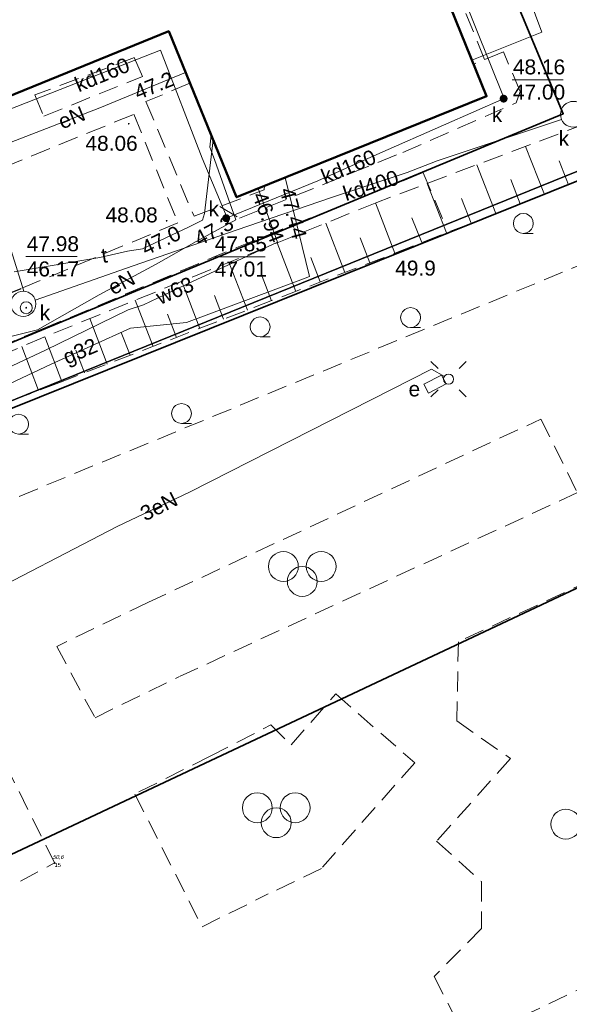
# Model space of a CAD drawing. Header units: metres. Extents: x 0 to 5465380, y 0 to 5925815.
# Tile 13 of 141: x 5463814 to 5463842, y 5925489 to 5925539. Entities that reach past the tile are written whole.
import ezdxf
from ezdxf.enums import TextEntityAlignment as Align

# ---------------------------------------------------------------- set-up
doc = ezdxf.new("R2010")
doc.units = ezdxf.units.M
for name, pattern in [('PRZER1-1', [2, 1, -1]), ('PRZER2-1', [3, 2, -1]), ('PRZER3-1', [4, 3, -1])]:
    doc.linetypes.add(name, pattern=pattern)
for name, color, linetype, lineweight in [('! DB - Nawierzchnia zjazdów', 6, 'Continuous', 30), ('$DR - zał. droga', 7, 'Continuous', 13), ('$DR - zał. mapa', 250, 'Continuous', 0)]:
    doc.layers.add(name, color=color, linetype=linetype, lineweight=lineweight)
for name, color, linetype in [('$DR - wymiary', 7, 'Continuous'), ('Punkty', 7, 'Continuous'), ('Rzedne', 7, 'Continuous'), ('Teksty', 7, 'Continuous')]:
    doc.layers.add(name, color=color, linetype=linetype)
for name, color, linetype, lineweight, true_color in [('CC_Chodnik', 7, 'PRZER2-1', 18, 0x0a0909), ('CC_Energetyka', 1, 'Continuous', 18, 0xff0000), ('CC_Gaz', 7, 'Continuous', 18, 0xbfbf00), ('CC_Inne', 7, 'Continuous', 18, 0x0a0909), ('CC_Kanalizacja', 7, 'Continuous', 18, 0x803300), ('CC_Krawężnik', 7, 'Continuous', 25, 0x0a0909), ('CC_Ogrodzenie', 7, 'FENCELINE12', 35, 0x0a0909), ('CC_Punkt wysokościowy', 7, 'Continuous', 18, 0x0a0909), ('CC_Skarpa', 7, 'PRZER2-1', 18, 0x0a0909), ('CC_Telefon', 7, 'Continuous', 18, 0xff9100), ('CC_Woda', 5, 'Continuous', 18, 0x0000ff), ('EGBB01', 7, 'Continuous', 50, 0x0a0909), ('EGBD03', 7, 'Continuous', 18, 0x008000), ('EGBK02', 7, 'PRZER3-1', 18, 0x008000), ('EGBU01', 7, 'PRZER1-1', 18, 0x008000), ('GSSLZD', 7, 'Continuous', 18, 0x0a0909)]:
    doc.layers.add(name, color=color, linetype=linetype, lineweight=lineweight, true_color=true_color)
doc.styles.add('Arial', font='arial.ttf')
doc.styles.add('ARIAL 2', font='ARIALN.TTF')
doc.styles.get("Standard").update_dxf_attribs({"font": 'arial.ttf'})
doc.linetypes.add('FENCELINE12', pattern='A,15,-0.1,[133,ltypeshp.shx,S=0.35,R=0,X=-0.35,Y=0],-0.1,1', length=16.2)
doc.dimstyles.new('LINIOWY', dxfattribs={"dimtxt": 0.7, "dimasz": 0.3, "dimexe": 0.3, "dimexo": 0, "dimgap": 0.2, "dimtad": 1, "dimzin": 9, "dimdsep": 46, "dimtxsty": 'ARIAL 2', "dimblk": 'OBLIQUE', "dimcen": 0, "dimdle": 0.2, "dimclrd": 7, "dimclre": 7, "dimclrt": 1, "dimadec": 0, "dimazin": 0, "dimtfac": 1, "dimtofl": 0, "dimtmove": 1, "dimatfit": 3, "dimldrblk": 'OBLIQUE', "dimfxl": 0.3, "dimfxlon": 1, "dimtolj": 1, "dimtzin": 1, "dimarcsym": 0})

# ---------------------------------------------------------------- blocks, each defined once
blk = doc.blocks.new('Latarnia')
at = {"layer": 'CC_Energetyka', "color": 18, "true_color": 0x0a0909}
for p, q in [((-0.53, 0.53), (-0.884, 0.884)), ((0.53, 0.53), (0.884, 0.884)), ((-0.884, -0.884), (-0.53, -0.53)), ((0.884, -0.884), (0.53, -0.53))]:
    blk.add_line(p, q, dxfattribs=at)
blk.add_circle((0, 0), 0.25, dxfattribs=at)
blk = doc.blocks.new('GSSLZD1')
at = {"color": 0}
blk.add_lwpolyline([(0.5, 0), (0.475528, -0.154508), (0.404508, -0.293893), (0.293893, -0.404508), (0.154508, -0.475528), (0, -0.5), (-0.154508, -0.475528), (-0.293893, -0.404508), (-0.404508, -0.293893), (-0.475528, -0.154508), (-0.5, 0), (-0.475528, 0.154508), (-0.404508, 0.293893), (-0.293893, 0.404508), (-0.154508, 0.475528), (0, 0.5), (0.154508, 0.475528), (0.293893, 0.404508), (0.404508, 0.293893), (0.475528, 0.154508)], close=True, dxfattribs=at)
blk.add_lwpolyline([(-0.5, 0), (-0.5, -0.5)], dxfattribs=at)
blk = doc.blocks.new('GK.6640.1913.2022 szara')
at = {"layer": 'CC_Kanalizacja'}
h = blk.add_hatch(color=252, dxfattribs=at)
edge = h.paths.add_edge_path()
edge.add_arc((5463838.431, 5925534.758), 0.2, 0, 360)
h = blk.add_hatch(color=252, dxfattribs=at)
edge = h.paths.add_edge_path()
edge.add_arc((5463824.502, 5925528.759), 0.2, 0, 360)
blk.add_hatch(color=252, dxfattribs=at).paths.add_polyline_path([(5463814.415, 5925524.266), (5463814.416, 5925524.254), (5463814.421, 5925524.243), (5463814.428, 5925524.234), (5463814.437, 5925524.227), (5463814.448, 5925524.222), (5463814.46, 5925524.221), (5463814.471, 5925524.222), (5463814.482, 5925524.227), (5463814.491, 5925524.234), (5463814.498, 5925524.243), (5463814.503, 5925524.254), (5463814.505, 5925524.266), (5463814.503, 5925524.277), (5463814.498, 5925524.288), (5463814.491, 5925524.297), (5463814.482, 5925524.305), (5463814.471, 5925524.309), (5463814.46, 5925524.311), (5463814.448, 5925524.309), (5463814.437, 5925524.305), (5463814.428, 5925524.297), (5463814.421, 5925524.288), (5463814.416, 5925524.277)])
at = {"layer": 'CC_Punkt wysokościowy'}
for points in [[(5463819.652, 5925533.499, 1), (5463819.562, 5925533.499, 1)], [(5463819.652, 5925533.499, 1), (5463819.562, 5925533.499, 1)], [(5463821.556, 5925528.627, 1), (5463821.466, 5925528.627, 1)], [(5463821.556, 5925528.627, 1), (5463821.466, 5925528.627, 1)], [(5463833.032, 5925526.974, 1), (5463832.942, 5925526.974, 1)], [(5463833.032, 5925526.974, 1), (5463832.942, 5925526.974, 1)]]:
    blk.add_hatch(color=252, dxfattribs=at).paths.add_polyline_path(points)
at = {"color": 252, "lineweight": 35, "ltscale": 0.5}
blk.add_lwpolyline([(5463970.62, 5925449.332), (5463986.447, 5925481.891), (5463977.039, 5925579.473), (5463993.73, 5925594.437), (5463935.36, 5925657.844), (5463891.514, 5925640.248), (5463906.739, 5925598.778), (5463828.146, 5925565.769), (5463841.424, 5925534), (5463710.761, 5925479.846), (5463724.491, 5925454.847), (5463844.923, 5925511.51), (5463892.245, 5925407.652)], close=True, dxfattribs=at)
at = {"layer": 'CC_Chodnik', "color": 252, "ltscale": 0.5}
for points in [[(5463837.477, 5925536.722), (5463832.337, 5925549.418), (5463828.015, 5925560.133), (5463823.939, 5925570.347), (5463822.742, 5925573.505)], [(5463814.899, 5925534.943), (5463815.34, 5925533.875), (5463820.292, 5925535.872), (5463819.893, 5925536.821), (5463814.899, 5925534.943)], [(5463824.19, 5925529.347), (5463825.167, 5925528.753), (5463833.373, 5925532.062), (5463839.057, 5925534.547), (5463839.27, 5925535.11), (5463838.423, 5925537.104), (5463836.919, 5925536.497)], [(5463822.681, 5925535.54), (5463820.473, 5925534.607), (5463822.885, 5925528.854), (5463826.414, 5925530.186), (5463826.417, 5925530.377)], [(5463811.937, 5925530.743), (5463819.866, 5925533.972), (5463822.081, 5925528.526), (5463814.183, 5925525.215)], [(5463815.282, 5925523.198), (5463825.027, 5925527.287), (5463834.383, 5925531.042), (5463835.509, 5925528.421)], [(5463815.282, 5925523.198), (5463806.031, 5925519.365)]]:
    blk.add_lwpolyline(points, dxfattribs=at)
at = {"layer": 'CC_Energetyka', "color": 252}
for points in [[(5463811.532, 5925531.741), (5463818.16, 5925534.296), (5463822.462, 5925536.075)], [(5463815.02, 5925523.155), (5463818.127, 5925524.908), (5463820.991, 5925526.443), (5463822.999, 5925527.585), (5463824.981, 5925528.67), (5463823.906, 5925531.702), (5463823.683, 5925532.33), (5463823.75, 5925532.92)], [(5463815.02, 5925523.155), (5463805.36, 5925520.744), (5463801.305, 5925518.968), (5463794.881, 5925516.367), (5463790.877, 5925513.991), (5463788.961, 5925512.557), (5463782.197, 5925509.399), (5463771.528, 5925504.991), (5463766.511, 5925503.004), (5463764.401, 5925502.385), (5463761.743, 5925503.246), (5463761.365, 5925503.48), (5463759.157, 5925505.085), (5463756.033, 5925505.914), (5463750.847, 5925503.908), (5463741.317, 5925499.647), (5463739.004, 5925498.682), (5463737.203, 5925497.99), (5463736.494, 5925498.03), (5463735.825, 5925498.478), (5463733.61, 5925504.094), (5463731.4, 5925510.049)], [(5463835.46, 5925520.819), (5463834.816, 5925521.173), (5463822.657, 5925515.002), (5463819.033, 5925513.277)], [(5463811.669, 5925509.461), (5463819.033, 5925513.277)]]:
    blk.add_lwpolyline(points, dxfattribs=at)
blk.add_lwpolyline([(5463834.431, 5925520.426), (5463835.318, 5925520.887), (5463835.549, 5925520.443), (5463834.661, 5925519.982)], close=True, dxfattribs=at)
at = {"layer": 'CC_Gaz', "color": 252}
for points in [[(5463815.718, 5925521.438), (5463819.692, 5925523.244), (5463822.513, 5925523.52), (5463828.11, 5925525.614), (5463828.683, 5925525.835), (5463828.139, 5925528.091), (5463827.466, 5925530.8)], [(5463740.495, 5925463.065), (5463734.809, 5925472.622), (5463732.033, 5925477.246), (5463730.712, 5925481.518), (5463727.433, 5925490.979), (5463736.623, 5925494.646), (5463751.053, 5925500.869), (5463752.194, 5925500.543), (5463754.083, 5925496.687), (5463754.776, 5925496.638), (5463759.565, 5925498.111), (5463762.798, 5925499.414), (5463777.557, 5925505.357), (5463783.32, 5925507.604), (5463788.692, 5925510.077), (5463791.582, 5925511.48), (5463796.433, 5925513.201), (5463801.328, 5925514.888), (5463803.82, 5925516.03), (5463810.018, 5925518.757), (5463815.718, 5925521.438)]]:
    blk.add_lwpolyline(points, dxfattribs=at)
at = {"layer": 'CC_Inne', "color": 252, "linetype": 'PRZER2-1', "ltscale": 0.5}
for points in [[(5463820.56, 5925509.463), (5463840.306, 5925518.679), (5463842.134, 5925514.982), (5463822.13, 5925505.737)], [(5463836.634, 5925487.407), (5463847.098, 5925492.35), (5463849.861, 5925495.1), (5463848.282, 5925496.617), (5463850.118, 5925498.745), (5463844.206, 5925511.234), (5463836.16, 5925507.501), (5463836.078, 5925503.523), (5463838.78, 5925501.638), (5463835.062, 5925497.49), (5463837.326, 5925495.459), (5463837.327, 5925493.106), (5463834.941, 5925490.694), (5463836.634, 5925487.407)], [(5463820.56, 5925509.463), (5463815.991, 5925507.266), (5463817.914, 5925503.688), (5463822.13, 5925505.737)], [(5463815.887, 5925496.398), (5463810.849, 5925506.492), (5463789.903, 5925496.445), (5463795.659, 5925485.557), (5463815.887, 5925496.398)], [(5463823.699, 5925501.751), (5463826.746, 5925503.332), (5463827.756, 5925502.323), (5463829.999, 5925504.877), (5463833.968, 5925501.426), (5463829.281, 5925496.12), (5463826.615, 5925494.84)], [(5463823.699, 5925501.751), (5463819.92, 5925499.857), (5463823.29, 5925493.191), (5463826.615, 5925494.84)]]:
    blk.add_lwpolyline(points, dxfattribs=at)
at = {"layer": 'CC_Inne', "color": 252}
for centre in [(5463827.372, 5925511.277), (5463829.272, 5925511.277), (5463828.322, 5925510.527), (5463826.064, 5925499.167), (5463827.964, 5925499.167), (5463827.014, 5925498.417), (5463841.552, 5925498.344)]:
    blk.add_circle(centre, 0.75, dxfattribs=at)
at = {"layer": 'CC_Kanalizacja', "color": 252}
for points in [[(5463822.955, 5925573.535), (5463828.426, 5925559.779), (5463831.262, 5925552.58), (5463832.701, 5925549.105), (5463838.459, 5925534.761)], [(5463836.842, 5925536.688), (5463840.358, 5925538.098), (5463838.272, 5925543.686)], [(5463813.607, 5925534.211), (5463821.207, 5925537.184), (5463823.303, 5925531.776), (5463824.545, 5925528.777), (5463829.108, 5925530.63), (5463832.208, 5925532.015), (5463835.405, 5925533.428), (5463838.459, 5925534.761)], [(5463841.342, 5925533.704), (5463835.086, 5925531.637), (5463833.581, 5925531.047), (5463829.782, 5925529.799), (5463824.995, 5925528.152), (5463819.834, 5925526.359), (5463814.917, 5925524.643)], [(5463813.133, 5925528.909), (5463814.347, 5925525.088)]]:
    blk.add_lwpolyline(points, dxfattribs=at)
at = {"layer": 'CC_Kanalizacja', "color": 252, "linetype": 'Continuous', "lineweight": 5, "flags": 128}
for points in [[(5463838.854, 5925535.709), (5463841.428, 5925535.709)], [(5463814.442, 5925526.833), (5463817.016, 5925526.833)], [(5463823.88, 5925526.827), (5463826.454, 5925526.827)]]:
    blk.add_lwpolyline(points, dxfattribs=at)
at = {"layer": 'CC_Kanalizacja', "color": 252}
for centre, radius in [((5463841.933, 5925533.972), 0.649), ((5463814.315, 5925524.461), 0.629), ((5463814.46, 5925524.266), 0.3)]:
    blk.add_circle(centre, radius, dxfattribs=at)
at = {"layer": 'CC_Krawężnik', "color": 252}
blk.add_lwpolyline([(5463814.183, 5925525.215), (5463802.852, 5925520.659), (5463794.489, 5925517.277), (5463795.428, 5925515.164)], dxfattribs=at)
at = {"layer": 'CC_Ogrodzenie', "color": 252, "ltscale": 0.5}
blk.add_lwpolyline([(5463747.897, 5925473.698), (5463746.135, 5925475.384), (5463738.03, 5925488.803), (5463845.942, 5925532.151)], dxfattribs=at)
at = {"layer": 'CC_Skarpa', "color": 252, "ltscale": 0.5}
for p, q in [((5463842.58, 5925533.512), (5463832.07, 5925529.552)), ((5463842.58, 5925533.512), (5463832.07, 5925529.552)), ((5463832.975, 5925527.002), (5463846.268, 5925532.23)), ((5463832.975, 5925527.002), (5463846.268, 5925532.23)), ((5463832.07, 5925529.552), (5463815.195, 5925522.724)), ((5463832.07, 5925529.552), (5463815.195, 5925522.724)), ((5463816.098, 5925520.503), (5463832.975, 5925527.002)), ((5463816.098, 5925520.503), (5463832.975, 5925527.002)), ((5463806.191, 5925518.909), (5463815.195, 5925522.724)), ((5463816.098, 5925520.503), (5463806.242, 5925516.736))]:
    blk.add_line(p, q, dxfattribs=at)
at = {"layer": 'CC_Skarpa', "color": 252, "linetype": 'Continuous'}
for p, q in [((5463840.483, 5925529.955), (5463839.536, 5925532.365)), ((5463840.483, 5925529.955), (5463839.536, 5925532.365)), ((5463838.042, 5925528.995), (5463837.081, 5925531.44)), ((5463838.042, 5925528.995), (5463837.081, 5925531.44)), ((5463841.688, 5925530.429), (5463841.215, 5925531.633)), ((5463841.688, 5925530.429), (5463841.215, 5925531.633)), ((5463835.568, 5925528.022), (5463834.592, 5925530.502)), ((5463835.568, 5925528.022), (5463834.592, 5925530.502)), ((5463839.265, 5925529.476), (5463838.785, 5925530.695)), ((5463839.265, 5925529.476), (5463838.785, 5925530.695)), ((5463832.975, 5925527.002), (5463832.004, 5925529.525)), ((5463832.975, 5925527.002), (5463832.004, 5925529.525)), ((5463836.808, 5925528.51), (5463836.322, 5925529.744)), ((5463836.808, 5925528.51), (5463836.322, 5925529.744)), ((5463830.463, 5925526.035), (5463829.508, 5925528.515)), ((5463830.463, 5925526.035), (5463829.508, 5925528.515)), ((5463834.318, 5925527.53), (5463833.826, 5925528.78)), ((5463834.318, 5925527.53), (5463833.826, 5925528.78)), ((5463827.993, 5925525.084), (5463827.054, 5925527.522)), ((5463827.993, 5925525.084), (5463827.054, 5925527.522)), ((5463831.714, 5925526.517), (5463831.232, 5925527.768)), ((5463831.714, 5925526.517), (5463831.232, 5925527.768)), ((5463825.565, 5925524.149), (5463824.642, 5925526.546)), ((5463825.565, 5925524.149), (5463824.642, 5925526.546)), ((5463829.223, 5925525.558), (5463828.749, 5925526.787)), ((5463829.223, 5925525.558), (5463828.749, 5925526.787)), ((5463823.178, 5925523.23), (5463822.27, 5925525.587)), ((5463823.178, 5925523.23), (5463822.27, 5925525.587)), ((5463826.774, 5925524.615), (5463826.308, 5925525.824)), ((5463826.774, 5925524.615), (5463826.308, 5925525.824)), ((5463820.831, 5925522.326), (5463819.938, 5925524.643)), ((5463820.831, 5925522.326), (5463819.938, 5925524.643)), ((5463824.366, 5925523.687), (5463823.909, 5925524.876)), ((5463824.366, 5925523.687), (5463823.909, 5925524.876)), ((5463821.999, 5925522.776), (5463821.549, 5925523.944)), ((5463821.999, 5925522.776), (5463821.549, 5925523.944)), ((5463818.523, 5925521.437), (5463817.646, 5925523.716)), ((5463818.523, 5925521.437), (5463817.646, 5925523.716)), ((5463819.672, 5925521.88), (5463819.229, 5925523.029)), ((5463819.672, 5925521.88), (5463819.229, 5925523.029)), ((5463816.254, 5925520.564), (5463815.392, 5925522.804)), ((5463816.254, 5925520.564), (5463815.392, 5925522.804)), ((5463815.083, 5925520.115), (5463814.24, 5925522.32)), ((5463817.384, 5925520.999), (5463816.949, 5925522.128)), ((5463817.384, 5925520.999), (5463816.949, 5925522.128))]:
    blk.add_line(p, q, dxfattribs=at)
at = {"layer": 'CC_Telefon', "color": 252}
blk.add_lwpolyline([(5463813.861, 5925526.061), (5463818.157, 5925526.781), (5463819.547, 5925527.095), (5463820.301, 5925527.215), (5463822.634, 5925528.329), (5463823.31, 5925528.662), (5463823.415, 5925528.996), (5463823.844, 5925532.692)], dxfattribs=at)
at = {"layer": 'CC_Woda', "color": 252}
for points in [[(5463826.102, 5925530.25), (5463827.076, 5925527.556), (5463822.803, 5925525.575), (5463820.35, 5925524.402), (5463819.573, 5925524.158), (5463815.434, 5925522.137)], [(5463785.909, 5925510.477), (5463795.4, 5925514.032), (5463805.154, 5925517.83), (5463811.308, 5925520.208), (5463815.434, 5925522.137)]]:
    blk.add_lwpolyline(points, dxfattribs=at)
at = {"layer": 'EGBB01', "color": 252, "linetype": 'Continuous', "lineweight": 50}
blk.add_lwpolyline([(5463794.548, 5925536.221), (5463797.713, 5925528.411), (5463821.618, 5925538.142), (5463825.019, 5925529.813), (5463837.576, 5925534.877), (5463822.251, 5925572.68), (5463806.288, 5925566.204)], dxfattribs=at)
at = {"layer": 'EGBD03', "color": 52, "linetype": 'Continuous', "lineweight": 30}
for points in [[(5463721.772, 5925506.059), (5463723.069, 5925500.468), (5463728.557, 5925485.069), (5463845.745, 5925532.569)], [(5463869.098, 5925410.218), (5463890.8, 5925421.463), (5463845.745, 5925532.569), (5463728.557, 5925485.069)]]:
    blk.add_lwpolyline(points, dxfattribs=at)
at = {"layer": 'EGBK02', "color": 252, "linetype": 'PRZER3-1', "lineweight": 18, "ltscale": 0.5}
blk.add_lwpolyline([(5463824.164, 5925585.789), (5463828.477, 5925575.152), (5463845.745, 5925532.569), (5463728.557, 5925485.069), (5463731.851, 5925471.889), (5463734.261, 5925465.615), (5463734.881, 5925464.481), (5463735.265, 5925463.9), (5463738.878, 5925462.185), (5463742.568, 5925463.249), (5463741.552, 5925460.219), (5463743.304, 5925461.176), (5463747.048, 5925455.258), (5463743.602, 5925451.426), (5463744.031, 5925448.729), (5463747.117, 5925443.389)], dxfattribs=at)
at = {"layer": 'EGBU01', "color": 252, "linetype": 'PRZER1-1', "ltscale": 0.5}
for points in [[(5463824.164, 5925585.789), (5463828.477, 5925575.152), (5463845.745, 5925532.569), (5463728.557, 5925485.069), (5463731.851, 5925471.889), (5463734.261, 5925465.615), (5463734.881, 5925464.481), (5463735.265, 5925463.9), (5463738.878, 5925462.185), (5463742.568, 5925463.249), (5463741.552, 5925460.219), (5463743.304, 5925461.176), (5463747.048, 5925455.258), (5463743.602, 5925451.426), (5463744.031, 5925448.729), (5463747.117, 5925443.389)], [(5463721.772, 5925506.059), (5463723.069, 5925500.468), (5463728.557, 5925485.069), (5463845.745, 5925532.569), (5463828.477, 5925575.152)]]:
    blk.add_lwpolyline(points, dxfattribs=at)
at = {"layer": 'GSSLZD', "color": 252, "linetype": 'PRZER2-1', "ltscale": 0.5}
blk.add_lwpolyline([(5463738.03, 5925488.803), (5463743.23, 5925486.711), (5463775.284, 5925498.786), (5463843.317, 5925526.84), (5463845.942, 5925532.151)], dxfattribs=at)
at = {"layer": 'Punkty', "color": 252, "lineweight": 35}
blk.add_point((5463815.887, 5925496.398), dxfattribs=at)
at = {"color": 252}
blk.add_blockref('Latarnia', (5463835.667, 5925520.679), dxfattribs=at)
at = {"layer": 'GSSLZD', "color": 252, "linetype": 'Continuous', "lineweight": 18, "rotation": 90}
for p in [(5463839.42, 5925528.495, 10.06), (5463833.758, 5925523.77, 10.06), (5463826.202, 5925523.302, 10.06), (5463822.256, 5925518.955, 10.06), (5463814.076, 5925518.42, 10.06)]:
    blk.add_blockref('GSSLZD1', p, dxfattribs=at)
at = {"layer": 'CC_Energetyka', "color": 252, "lineweight": 0, "style": 'Arial'}
for s, rotation, p in [('47.2', 22.2341, (5463820.873, 5925535.421)), ('eN', 22.2341, (5463816.743, 5925533.806)), ('47.3', 27.5487, (5463823.878, 5925528.14)), ('eN', 27.5487, (5463819.246, 5925525.519)), ('3eN', 26.5986, (5463821.119, 5925514.299))]:
    blk.add_text(s, height=0.75, rotation=rotation, dxfattribs=at).set_placement(p, align=Align.MIDDLE)
blk.add_text('e', height=0.75, dxfattribs=at).set_placement((5463834.241, 5925519.813), align=Align.RIGHT)
at = {"layer": 'CC_Gaz', "color": 252, "lineweight": 0, "style": 'Arial'}
for s, rotation, p in [('47.44', 284.6291, (5463827.873, 5925529.009)), ('g32', 23.131, (5463817.205, 5925521.987))]:
    blk.add_text(s, height=0.75, rotation=rotation, dxfattribs=at).set_placement(p, align=Align.MIDDLE)
at = {"layer": 'CC_Kanalizacja', "color": 252, "lineweight": 0, "style": 'Arial'}
for s, rotation, p in [('kd160', 22.4382, (5463818.264, 5925535.977)), ('kd160', 22.4382, (5463830.636, 5925531.36)), ('kd400', 17.8845, (5463831.756, 5925530.416))]:
    blk.add_text(s, height=0.75, rotation=rotation, dxfattribs=at).set_placement(p, align=Align.MIDDLE)
for s, p in [('48.16', (5463840.21, 5925536.352)), ('47.00', (5463840.21, 5925535.088)), ('47.98', (5463815.798, 5925527.476)), ('47.85', (5463825.236, 5925527.471)), ('46.17', (5463815.798, 5925526.212)), ('47.01', (5463825.236, 5925526.207))]:
    blk.add_text(s, height=0.75, dxfattribs=at).set_placement(p, align=Align.MIDDLE)
for p in [(5463838.364, 5925533.579), (5463841.717, 5925532.391), (5463824.139, 5925528.857), (5463815.66, 5925523.637)]:
    blk.add_text('k', height=0.75, dxfattribs=at).set_placement(p, align=Align.RIGHT)
at = {"layer": 'CC_Punkt wysokościowy', "color": 252, "lineweight": 0, "style": 'Arial'}
for s, p in [('48.06', (5463817.435, 5925532.142)), ('48.06', (5463817.435, 5925532.142)), ('48.08', (5463818.443, 5925528.548)), ('48.08', (5463818.443, 5925528.548)), ('49.9', (5463832.988, 5925525.878)), ('49.9', (5463832.988, 5925525.878))]:
    blk.add_text(s, height=0.75, dxfattribs=at).set_placement(p)
at = {"layer": 'CC_Telefon', "color": 252, "lineweight": 0, "style": 'Arial'}
for s, rotation, p in [('47.0', 25.4276, (5463821.224, 5925527.642)), ('t', 9.1137, (5463818.38, 5925526.89))]:
    blk.add_text(s, height=0.75, rotation=rotation, dxfattribs=at).set_placement(p, align=Align.MIDDLE)
at = {"layer": 'CC_Woda', "color": 252, "lineweight": 0, "style": 'Arial'}
for s, rotation, p in [('46.94', 290.8973, (5463826.617, 5925528.811)), ('w63', 23.4234, (5463821.919, 5925525.127))]:
    blk.add_text(s, height=0.75, rotation=rotation, dxfattribs=at).set_placement(p, align=Align.MIDDLE)
at = {"layer": 'Rzedne', "color": 252, "lineweight": 35, "oblique": 15, "width": 0.8}
blk.add_text('50,6', height=0.2, dxfattribs=at).set_placement((5463815.787, 5925496.598, 50.58))
at = {"layer": 'Teksty', "color": 252, "lineweight": 35}
blk.add_text('15', height=0.2, dxfattribs=at).set_placement((5463815.887, 5925496.198, 50.58))
blk = doc.blocks.new('Rys. 2. Plan sytuacyjny Cynamonowa')
at = {"layer": '! DB - Nawierzchnia zjazdów', "lineweight": 9, "true_color": 0x5994a6}
h = blk.add_hatch(dxfattribs=at)
h.set_pattern_fill('ANSI37', color=135, scale=0.15, angle=26)
h.set_pattern_definition([(71, (0, 0), (-0.45030322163, 0.15505183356), []), (161, (0, 0), (-0.15505183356, -0.45030322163), [])])
edge = h.paths.add_edge_path()
edge.add_line((5463812.143, 5925608.65), (5463827.843, 5925615.171))
edge.add_arc((5463830.144, 5925609.63), 6, 112.5554, 202.1104)
edge.add_line((5463824.586, 5925607.372), (5463896.975, 5925429.191))
edge.add_arc((5463902.534, 5925431.449), 6, 202.1104, 297.3667)
edge.add_line((5463905.292, 5925426.121), (5463890.131, 5925418.273))
edge.add_arc((5463887.373, 5925423.602), 6, 297.3667, 382.1104)
edge.add_line((5463892.931, 5925425.86), (5463820.003, 5925605.367))
edge.add_arc((5463814.444, 5925603.109), 6, 22.1104, 112.5569)
blk = doc.blocks.new('*D133')
at = {"layer": '$DR - wymiary', "color": 7, "lineweight": -2, "transparency": 16777216}
for p, q in [((5463958.17, 5925515.873), (5463958.986, 5925515.873)), ((5463958.986, 5925515.873), (5463959.586, 5925514.871)), ((5463959.586, 5925514.871), (5463964.552, 5925514.871))]:
    blk.add_line(p, q, dxfattribs=at)
at = {"layer": 'Defpoints', "color": 0, "transparency": 16777216}
for p in [(5463958.17, 5925515.873), (5463960.186, 5925514.871), (0, 0)]:
    blk.add_point(p, dxfattribs=at)
at = {"layer": '$DR - wymiary', "color": 1, "transparency": 16777216, "insert": (5463962.469, 5925515.428), "char_height": 0.7, "attachment_point": 5, "style": 'ARIAL 2'}
blk.add_mtext('\\A1;5925515.87', dxfattribs=at)
blk = doc.blocks.new('_OBLIQUE')
at = {"color": 0, "linetype": 'ByBlock'}
blk.add_line((-0.5, -0.5), (0.5, 0.5), dxfattribs=at)
blk = doc.blocks.new('*D134')
at = {"layer": '$DR - wymiary', "color": 7, "lineweight": -2, "transparency": 16777216}
for p, q in [((5463958.17, 5925515.873), (5463958.17, 5925515.181)), ((5463958.17, 5925515.181), (5463956.957, 5925514.581)), ((5463956.957, 5925514.581), (5463956.957, 5925509.614))]:
    blk.add_line(p, q, dxfattribs=at)
at = {"layer": 'Defpoints', "color": 0, "transparency": 16777216}
for p in [(5463958.17, 5925515.873), (5463956.957, 5925513.981), (0, 0)]:
    blk.add_point(p, dxfattribs=at)
at = {"layer": '$DR - wymiary', "color": 1, "transparency": 16777216, "insert": (5463956.399, 5925511.698), "char_height": 0.7, "attachment_point": 5, "rotation": 90, "style": 'ARIAL 2'}
blk.add_mtext('\\A1;5463958.17', dxfattribs=at)
blk = doc.blocks.new('*D135')
at = {"layer": '$DR - wymiary', "color": 7, "lineweight": -2, "transparency": 16777216}
for p, q in [((5463954.935, 5925543.267), (5463950.079, 5925543.267)), ((5463955.535, 5925542.11), (5463954.935, 5925543.267)), ((5463956.528, 5925542.11), (5463955.535, 5925542.11))]:
    blk.add_line(p, q, dxfattribs=at)
at = {"layer": 'Defpoints', "color": 0, "transparency": 16777216}
for p in [(5463954.335, 5925543.267), (5463956.528, 5925542.11), (0, 0)]:
    blk.add_point(p, dxfattribs=at)
at = {"layer": '$DR - wymiary', "color": 1, "transparency": 16777216, "insert": (5463952.107, 5925543.825), "char_height": 0.7, "attachment_point": 5, "style": 'ARIAL 2'}
blk.add_mtext('\\A1;5925542.11', dxfattribs=at)
blk = doc.blocks.new('*D136')
at = {"layer": '$DR - wymiary', "color": 7, "lineweight": -2, "transparency": 16777216}
blk.add_line((5463956.528, 5925542.11), (5463956.528, 5925536.093), dxfattribs=at)
at = {"layer": 'Defpoints', "color": 0, "transparency": 16777216}
for p in [(5463956.528, 5925542.11), (5463956.528, 5925540.459), (0, 0)]:
    blk.add_point(p, dxfattribs=at)
at = {"layer": '$DR - wymiary', "color": 1, "transparency": 16777216, "insert": (5463955.971, 5925538.176), "char_height": 0.7, "attachment_point": 5, "rotation": 90, "style": 'ARIAL 2'}
blk.add_mtext('\\A1;5463956.53', dxfattribs=at)
blk = doc.blocks.new('*D137')
at = {"layer": '$DR - wymiary', "color": 7, "lineweight": -2, "transparency": 16777216}
blk.add_line((5463958.724, 5925585.382), (5463964.93, 5925585.382), dxfattribs=at)
at = {"layer": 'Defpoints', "color": 0, "transparency": 16777216}
for p in [(5463958.724, 5925585.382), (5463960.561, 5925585.382), (0, 0)]:
    blk.add_point(p, dxfattribs=at)
at = {"layer": '$DR - wymiary', "color": 1, "transparency": 16777216, "insert": (5463962.845, 5925585.94), "char_height": 0.7, "attachment_point": 5, "style": 'ARIAL 2'}
blk.add_mtext('\\A1;5925585.38', dxfattribs=at)
blk = doc.blocks.new('*D138')
at = {"layer": '$DR - wymiary', "color": 7, "lineweight": -2, "transparency": 16777216}
blk.add_line((5463958.724, 5925585.382), (5463958.724, 5925592.131), dxfattribs=at)
at = {"layer": 'Defpoints', "color": 0, "transparency": 16777216}
for p in [(5463958.724, 5925587.769), (5463958.724, 5925585.382), (0, 0)]:
    blk.add_point(p, dxfattribs=at)
at = {"layer": '$DR - wymiary', "color": 1, "transparency": 16777216, "insert": (5463958.166, 5925590.05), "char_height": 0.7, "attachment_point": 5, "rotation": 90, "style": 'ARIAL 2'}
blk.add_mtext('\\A1;5463958.72', dxfattribs=at)
blk = doc.blocks.new('*D139')
at = {"layer": '$DR - wymiary', "color": 7, "lineweight": -2, "transparency": 16777216}
blk.add_line((5463922.753, 5925589.968), (5463916.372, 5925589.968), dxfattribs=at)
at = {"layer": 'Defpoints', "color": 0, "transparency": 16777216}
for p in [(5463920.738, 5925589.968), (5463922.753, 5925589.968), (0, 0)]:
    blk.add_point(p, dxfattribs=at)
at = {"layer": '$DR - wymiary', "color": 1, "transparency": 16777216, "insert": (5463918.455, 5925590.526), "char_height": 0.7, "attachment_point": 5, "style": 'ARIAL 2'}
blk.add_mtext('\\A1;5925589.97', dxfattribs=at)
blk = doc.blocks.new('*D140')
at = {"layer": '$DR - wymiary', "color": 7, "lineweight": -2, "transparency": 16777216}
blk.add_line((5463922.753, 5925589.968), (5463922.753, 5925583.407), dxfattribs=at)
at = {"layer": 'Defpoints', "color": 0, "transparency": 16777216}
for p in [(5463922.753, 5925589.968), (5463922.753, 5925587.778), (0, 0)]:
    blk.add_point(p, dxfattribs=at)
at = {"layer": '$DR - wymiary', "color": 1, "transparency": 16777216, "insert": (5463922.195, 5925585.493), "char_height": 0.7, "attachment_point": 5, "rotation": 90, "style": 'ARIAL 2'}
blk.add_mtext('\\A1;5463922.75', dxfattribs=at)
blk = doc.blocks.new('*D141')
at = {"layer": '$DR - wymiary', "color": 7, "lineweight": -2, "transparency": 16777216}
blk.add_line((5463902.252, 5925579.937), (5463902.252, 5925574.012), dxfattribs=at)
at = {"layer": 'Defpoints', "color": 0, "transparency": 16777216}
for p in [(5463902.252, 5925579.937), (5463902.252, 5925578.383), (0, 0)]:
    blk.add_point(p, dxfattribs=at)
at = {"layer": '$DR - wymiary', "color": 1, "transparency": 16777216, "insert": (5463901.695, 5925576.097), "char_height": 0.7, "attachment_point": 5, "rotation": 90, "style": 'ARIAL 2'}
blk.add_mtext('\\A1;5463902.25', dxfattribs=at)
blk = doc.blocks.new('*D142')
at = {"layer": '$DR - wymiary', "color": 7, "lineweight": -2, "transparency": 16777216}
blk.add_line((5463902.252, 5925579.937), (5463895.575, 5925579.937), dxfattribs=at)
at = {"layer": 'Defpoints', "color": 0, "transparency": 16777216}
for p in [(5463899.94, 5925579.937), (5463902.252, 5925579.937), (0, 0)]:
    blk.add_point(p, dxfattribs=at)
at = {"layer": '$DR - wymiary', "color": 1, "transparency": 16777216, "insert": (5463897.658, 5925580.495), "char_height": 0.7, "attachment_point": 5, "style": 'ARIAL 2'}
blk.add_mtext('\\A1;5925579.94', dxfattribs=at)

msp = doc.modelspace()

# ---------------------------------------------------------------- block references
at = {"layer": '$DR - zał. droga'}
msp.add_blockref('Rys. 2. Plan sytuacyjny Cynamonowa', (0, 0), dxfattribs=at)
at = {"layer": '$DR - zał. mapa'}
msp.add_blockref('GK.6640.1913.2022 szara', (0, 0), dxfattribs=at)

# ---------------------------------------------------------------- dimensions: what is measured, and where the dimension line sits
at = {"layer": '$DR - wymiary'}
for feature_location, offset, dtype, picture, middle in [((5463958.723835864, 5925585.382389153), (0, 2.386563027), 1, '*D138', (5463958.166434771, 5925590.050091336)), ((5463922.752579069, 5925589.968201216), (-2.014375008, 0), 0, '*D139', (5463918.454916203, 5925590.525602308)), ((5463922.752579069, 5925589.968201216), (0, -2.189729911), 1, '*D140', (5463922.195177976, 5925585.492795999)), ((5463958.723835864, 5925585.382389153), (1.837338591, 0), 0, '*D137', (5463962.845417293, 5925585.939790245)), ((5463902.252050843, 5925579.937465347), (-2.31189099, 0), 0, '*D142', (5463897.657588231, 5925580.494866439)), ((5463902.252050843, 5925579.937465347), (0, -1.554438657), 1, '*D141', (5463901.69464975, 5925576.097351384)), ((5463956.528263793, 5925542.110286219), (-2.192780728, 1.156967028), 0, '*D135', (5463952.107345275, 5925543.824654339)), ((5463956.528263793, 5925542.110286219), (0, -1.650806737), 1, '*D136', (5463955.970862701, 5925538.176191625)), ((5463958.170207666, 5925515.87264403), (2.015391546, -1.001881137), 0, '*D133', (5463962.46888707, 5925515.428163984)), ((5463958.170207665, 5925515.87264403), (-1.21356488, -1.891758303), 1, '*D134', (5463956.399241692, 5925511.69759787))]:
    dim = msp.add_ordinate_dim(feature_location=feature_location, offset=offset, dtype=dtype, origin=(0, 0), dimstyle='LINIOWY', override={"dimfxlon": 0}, dxfattribs=at)
    dim.commit()
    dim.dimension.update_dxf_attribs({"geometry": picture, "text_midpoint": middle})

doc.saveas('drawing.dxf')
